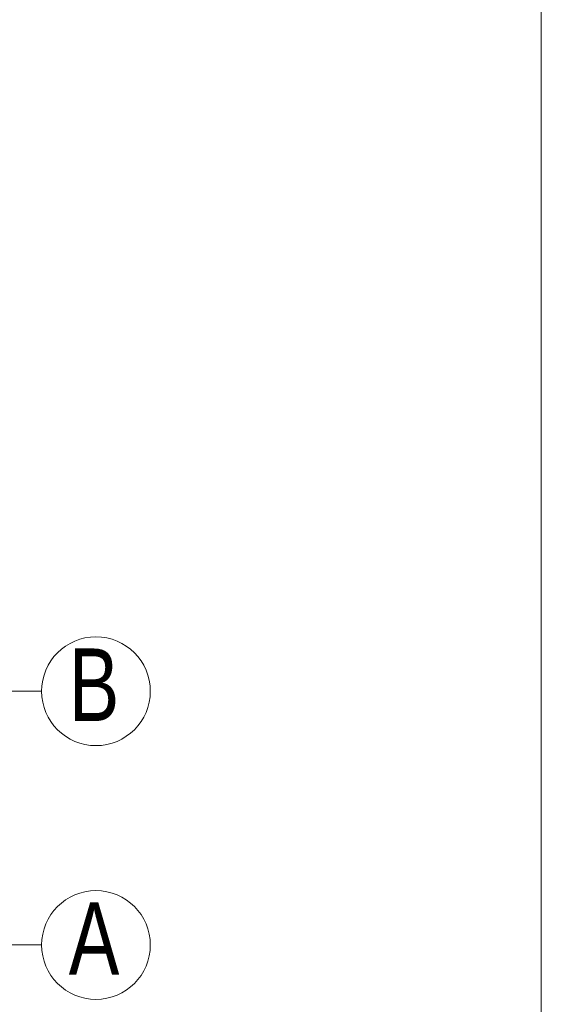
# Model space of a CAD drawing. Header units: inches. Extents: x 57112 to 98566, y -51777 to -16564.
# Tile 122 of 138: x 79288 to 79432, y -20761 to -20490. Entities that reach past the tile are written whole.
import ezdxf

# ---------------------------------------------------------------- set-up
doc = ezdxf.new("R2010")
doc.units = ezdxf.units.IN
doc.header["$MEASUREMENT"] = 0
doc.linetypes.add('DASHDOT', pattern=[1, 0.5, -0.25, 0, -0.25])
doc.layers.add('A--tabelka rysunku', color=7, linetype='Continuous', lineweight=0)
doc.layers.add('p--osie konstr.-NR', color=250, linetype='DASHDOT', lineweight=15)
doc.styles.get("Standard").update_dxf_attribs({"font": 'arial.ttf', "width": 0.75})

msp = doc.modelspace()

# ---------------------------------------------------------------- linework, layer by layer
at = {"layer": 'A--tabelka rysunku', "linetype": 'Continuous'}
msp.add_line((79432.413, -20974.191, 151.8), (79432.413, -19859.191, 151.8), dxfattribs=at)
msp.add_line((79432.413, -20974.191, 151.8), (79432.413, -19859.191, 151.8), dxfattribs=at)
at = {"layer": 'p--osie konstr.-NR', "linetype": 'DASHDOT', "ltscale": 35}
for p, q in [((79294.498, -20674.983, 151.8), (79244.498, -20674.983, 151.8)), ((79294.498, -20744.983, 151.8), (79244.498, -20744.983, 151.8))]:
    msp.add_line(p, q, dxfattribs=at)
at = {"layer": 'p--osie konstr.-NR', "linetype": 'Continuous', "ltscale": 35}
for centre in [(79309.498, -20674.983, 151.8), (79309.498, -20744.983, 151.8)]:
    msp.add_circle(centre, 15, dxfattribs=at)

# ---------------------------------------------------------------- texts
at = {"layer": 'p--osie konstr.-NR', "linetype": 'Continuous', "ltscale": 35, "char_height": 20, "width": 63.5564, "attachment_point": 1}
for s, insert in [('B', (79301.992, -20663.186, 151.8)), ('A', (79301.992, -20733.186, 151.8))]:
    msp.add_mtext(s, dxfattribs=dict(at, insert=insert))

doc.saveas('drawing.dxf')
